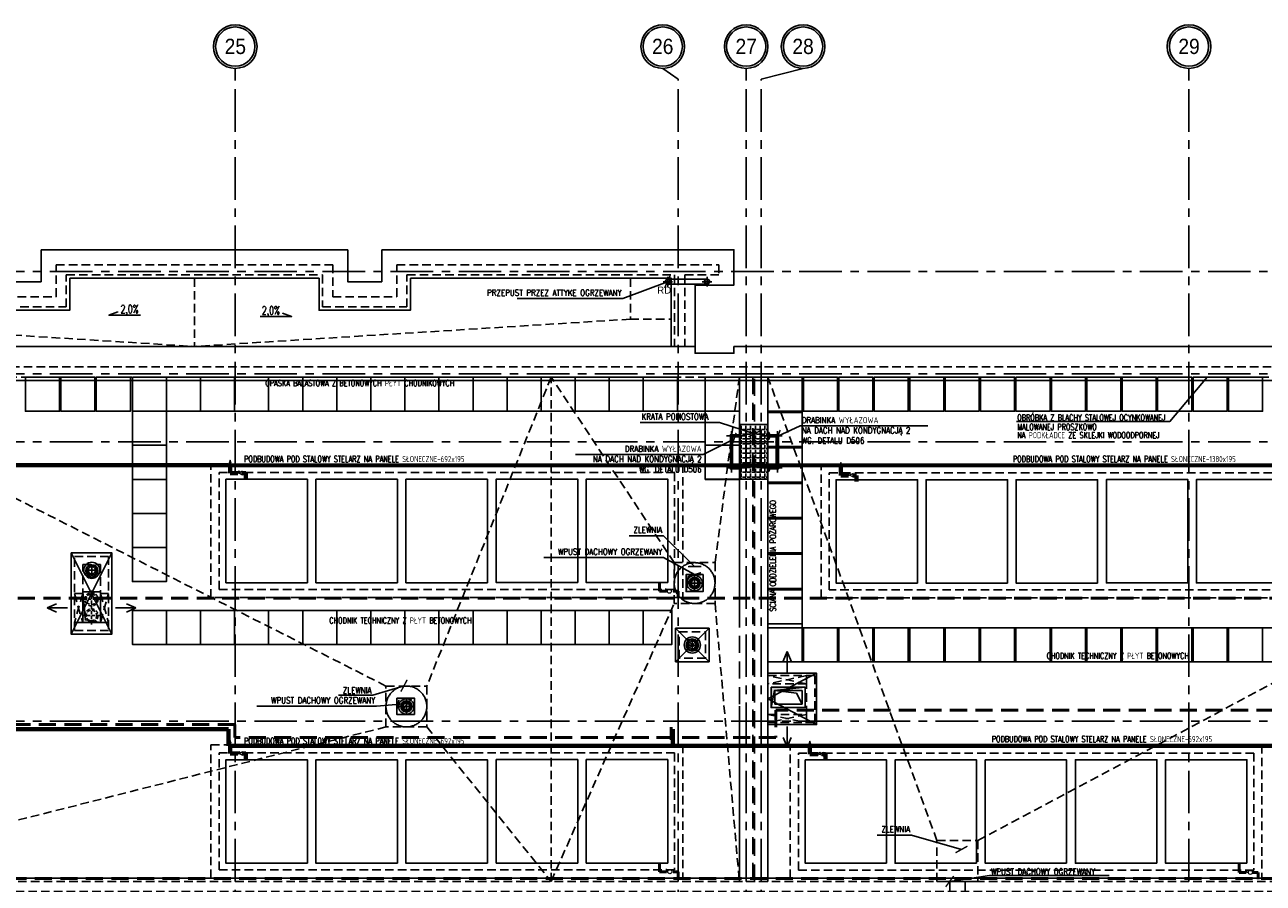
# Model space of a CAD drawing. Extents: x 41755 to 123924, y -112333 to 86187.
# Tile 40 of 256: x 107272 to 109090, y -97243 to -95984. Entities that reach past the tile are written whole.
import ezdxf
from ezdxf.enums import TextEntityAlignment as Align

# ---------------------------------------------------------------- set-up
doc = ezdxf.new("R2010")
doc.units = 0
doc.header["$LTSCALE"] = 50
for name, pattern in [('ACAD_ISO02W100', [15, 12, -3]), ('ACAD_ISO10W100', [18.5, 12, -3, 0.5, -3]), ('CENTER', [2, 1.25, -0.25, 0.25, -0.25]), ('DASHDOT', [1, 0.5, -0.25, 0, -0.25]), ('DASHDOT2', [12.7, 6.35, -3.175, 0, -3.175]), ('DASHED', [0.75, 0.5, -0.25])]:
    doc.linetypes.add(name, pattern=pattern)
doc.layers.get('0').update_dxf_attribs({"color": 101, "linetype": 'CONTINUOUS'})
for name, color, linetype, lineweight in [('2DH_PLS_glp', 202, 'DASHED', 50), ('2DH_PLS_glz', 86, 'CONTINUOUS', 70), ('2DH_SYM', 41, 'CONTINUOUS', 18)]:
    doc.layers.add(name, color=color, linetype=linetype, lineweight=lineweight)
for name, color, linetype in [('Ele-balustrada', 8, 'CONTINUOUS'), ('Ins-kan', 54, 'CONTINUOUS'), ('Ins-went', 141, 'CONTINUOUS'), ('Ins-wod', 4, 'CONTINUOUS'), ('KOLEKTORY_BMK_SOLAR_2_51', 1, 'CONTINUOUS'), ('Opis-spadki', 61, 'CONTINUOUS'), ('Os-osie glowne', 1, 'CENTER'), ('Os-osie-opis', 16, 'CONTINUOUS'), ('Pzt-chodniki-hatch', 252, 'CONTINUOUS'), ('Sch-opis', 51, 'CONTINUOUS'), ('W-idok', 8, 'CONTINUOUS'), ('W-izol-w', 144, 'CONTINUOUS'), ('W-otwor-strop', 1, 'CONTINUOUS'), ('W-widok-spadki', 61, 'CONTINUOUS')]:
    doc.layers.add(name, color=color, linetype=linetype)
doc.styles.add('CP_ATTR', font='ROMANS.SHX')
doc.styles.add('dwg_opis duży', font='ARIAL.TTF', dxfattribs={"width": 0.9})
doc.styles.add('ROMANS', font='romans', dxfattribs={"width": 0.85})
doc.styles.add('TYTUL2', font='ARIAL.TTF')
doc.dimstyles.new('CHMIELNA', dxfattribs={"dimscale": 3.5, "dimtxt": 4, "dimasz": 1.5, "dimexe": 3, "dimexo": 0, "dimgap": 1, "dimtad": 1, "dimdec": 1, "dimrnd": 0.5, "dimzin": 12, "dimdsep": 46, "dimtxsty": 'ROMANS', "dimblk": 'DIMTICK', "dimcen": 0.09, "dimse1": 1, "dimse2": 1, "dimclrd": 143, "dimclrt": 53, "dimadec": 0, "dimazin": 0, "dimtfac": 1, "dimtdec": 1, "dimtix": 1, "dimtmove": 2, "dimatfit": 2, "dimldrblk": 'ARCHTICK', "dimfxl": 0, "dimtolj": 1, "dimtzin": 0, "dimarcsym": 0})

# ---------------------------------------------------------------- blocks, each defined once
blk = doc.blocks.new('_gkjgskfjgkdfh')
at = {"linetype": 'DASHDOT2', "ltscale": 0.5}
for points in [[(-7, 0), (7, 0)], [(0, -7), (0, 7)], [(0, 0), (0, -7)]]:
    blk.add_lwpolyline(points, dxfattribs=at)
at = {"ltscale": 2}
for radius in [3.75, 3.25]:
    blk.add_circle((0, 0), radius, dxfattribs=at)
blk = doc.blocks.new('SPADKI')
at = {"ltscale": 25}
blk.add_lwpolyline([(0, 0), (0, -70), (-8, -50), (-8, -50)], dxfattribs=at)
at = {"ltscale": 25, "style": 'ROMANS', "width": 0.7}
blk.add_attdef('SP%', text='', height=18, rotation=90, dxfattribs=at).set_placement((-4.9, -24), align=Align.CENTER)
blk = doc.blocks.new('DIMTICK')
for p, q in [((-1, 0), (1, 0)), ((0, 1), (0, -1))]:
    blk.add_line(p, q)
at = {"const_width": 0.141}
blk.add_lwpolyline([(0.71, 0.71), (-0.71, -0.71)], dxfattribs=at)
blk = doc.blocks.new('_opis_osi_liczbowy')
blk.add_hatch(color=256).paths.add_polyline_path([(32, 32), (32, 28.8, -1), (32, -28.8), (32, -32, 1)])
for radius in [32, 28.8]:
    blk.add_circle((32, 0), radius)
at = {"style": 'dwg_opis duży', "width": 0.9}
blk.add_attdef('AXNAMEH', text='', height=22.4, rotation=90, dxfattribs=at).set_placement((32, 0), align=Align.MIDDLE_CENTER)
blk = doc.blocks.new('_SKGJFKGJFGKHGJ')
blk.add_line((-13.5, -53.9), (-13.5, 6.9))
at = {"linetype": 'DASHDOT', "ltscale": 5, "flags": 128}
for points in [[(9.4, 0), (-20.4, 0)], [(9.4, -47), (-20.4, -47)]]:
    blk.add_lwpolyline(points, dxfattribs=at)
at = {"flags": 128}
for points in [[(-1.9, -48.5), (-15, -48.5), (-15, 1.5), (-1.9, 1.5)], [(-1.9, -45.5), (-12, -45.5), (-12, -1.5), (-1.9, -1.5)]]:
    blk.add_lwpolyline(points, dxfattribs=at)
for points in [[(0, 5), (0, -5), (-1, -5, -0.199443), (-1, 5)], [(0, -52), (0, -42), (-1, -42, 0.199443), (-1, -52)]]:
    blk.add_lwpolyline(points, format="xyb", close=True, dxfattribs=at)
at = {"linetype": 'DASHED', "ltscale": 0.1, "flags": 128}
for points in [[(-1.9, 1.5), (0, 1.5)], [(-1.9, -1.5), (0, -1.5)], [(0, -45.5), (-1.9, -45.5)], [(0, -48.5), (-1.9, -48.5)]]:
    blk.add_lwpolyline(points, dxfattribs=at)
blk = doc.blocks.new('CPHS_858')
for p, q in [((0, 0.75), (-0.15, 0.35)), ((-0.15, 0.35), (0.15, 0.35)), ((0.15, 0.35), (0, 0.75)), ((0, 0), (0, 0.35))]:
    blk.add_line(p, q)
blk.add_solid([(-0.15, 0.35), (0, 0.75), (0.15, 0.35)])
at = {"linetype": 'ByBlock', "style": 'CP_ATTR', "flags": 9}
for tag in ['OTHER', 'WEIGHT', 'VOLTAGE', 'POWER', 'FLOW', 'TEMPERATURE', 'PN', 'DN', 'CHARACTER', 'ORDER-NO', 'PRODUCT-TYPE', 'ARTICLE', 'PRODUCER', 'NUMBER', 'GROUP', 'NAME']:
    blk.add_attdef(tag, text='', height=0.00005, dxfattribs=at).set_placement((-0.09, -0.02), align=Align.MIDDLE_LEFT)
blk = doc.blocks.new('CPHS_009')
for p, q in [((-0.5, 0.25), (0.5, -0.25)), ((0.5, 0.25), (-0.5, -0.25)), ((-0.5, -0.25), (-0.5, 0.25)), ((-0.2, 0.1), (0, 0.3)), ((0, 0.3), (0.2, 0.1)), ((0.5, -0.25), (0.5, 0.25))]:
    blk.add_line(p, q)
at = {"linetype": 'ByBlock', "style": 'CP_ATTR', "flags": 9}
for tag in ['NAME', 'GROUP', 'NUMBER', 'PRODUCER', 'ARTICLE', 'PRODUCT-TYPE', 'ORDER-NO', 'CHARACTER', 'DN', 'PN', 'TEMPERATURE', 'FLOW', 'POWER', 'VOLTAGE', 'WEIGHT', 'OTHER']:
    blk.add_attdef(tag, text='', height=0.00005, dxfattribs=at).set_placement((-0.09, -0.02), align=Align.MIDDLE_LEFT)
blk = doc.blocks.new('CPHS_873')
for p, q in [((0, 0.3), (0, 0.5)), ((0, 0.5), (0.4, 0.5))]:
    blk.add_line(p, q)
blk.add_circle((0, 0), 0.3)
at = {"linetype": 'ByBlock', "style": 'CP_ATTR', "flags": 9}
for tag in ['OTHER', 'WEIGHT', 'VOLTAGE', 'POWER', 'FLOW', 'TEMPERATURE', 'PN', 'DN', 'CHARACTER', 'ORDER-NO', 'PRODUCT-TYPE', 'ARTICLE', 'PRODUCER', 'NUMBER', 'GROUP', 'NAME']:
    blk.add_attdef(tag, text='', height=0.00005, dxfattribs=at).set_placement((-0.09, -0.02), align=Align.MIDDLE_LEFT)
blk = doc.blocks.new('_kdjkgjksjhgkfhh')
for p, q in [((-11.2, 0), (11.2, 0)), ((0, 11.2), (0, -11.2))]:
    blk.add_line(p, q)
for radius in [11.3, 8.25]:
    blk.add_circle((0, 0), radius)
blk = doc.blocks.new('_kgjdskfgjkfh')
at = {"linetype": 'ACAD_ISO10W100'}
for p, q in [((10, 0), (-10, 0)), ((0, 10), (0, -10))]:
    blk.add_line(p, q, dxfattribs=at)
at = {"linetype": 'Continuous', "ltscale": 7}
for p, q in [((-8, 0), (-5, 0)), ((-7.6, 2.5), (-4.8, 1.5)), ((-6.5, 4.7), (-4, 2.9)), ((-4.7, 6.5), (-2.9, 4)), ((-2.5, 7.6), (-1.5, 4.8)), ((0, 8), (0, 5)), ((2.5, 7.6), (1.5, 4.8)), ((4.7, 6.5), (2.9, 4)), ((6.5, 4.7), (4, 2.9)), ((7.6, 2.5), (4.8, 1.5)), ((8, 0), (5, 0)), ((-7.6, -2.5), (-4.8, -1.5)), ((-6.5, -4.7), (-4, -2.9)), ((-4.7, -6.5), (-2.9, -4)), ((-2.5, -7.6), (-1.5, -4.8)), ((0, -8), (0, -5)), ((2.5, -7.6), (1.5, -4.8)), ((4.7, -6.5), (2.9, -4)), ((6.5, -4.7), (4, -2.9)), ((7.6, -2.5), (4.8, -1.5))]:
    blk.add_line(p, q, dxfattribs=at)
at = {"linetype": 'ACAD_ISO02W100'}
blk.add_circle((0, 0), 30, dxfattribs=at)
at = {"linetype": 'Continuous', "ltscale": 7}
for radius in [8, 5]:
    blk.add_circle((0, 0), radius, dxfattribs=at)
blk = doc.blocks.new('_STRZAŁKA_WENT')
for q in [(-6, -14), (0, -30.2), (6, -14)]:
    blk.add_line((0, 0), q)

msp = doc.modelspace()

# ---------------------------------------------------------------- hatches: boundary and pattern name
at = {"layer": 'W-idok'}
h = msp.add_hatch(dxfattribs=at)
h.set_pattern_fill('ANGLE', color=256, angle=90, style=0)
h.set_pattern_definition([(90, (10428.664, -148539), (-6.985, 2e-15), [5.08, -1.905]), (180, (10428.664, -148539), (-3e-15, -6.985), [5.08, -1.905])])
h.paths.add_polyline_path([(108321.966, -96650.485), (108321.966, -96570.485), (108362.466, -96570.485), (108362.466, -96650.485)])
at = {"layer": 'W-otwor-strop'}
for points in [[(108267.716, -96790.574), (108245.716, -96793.574), (108242.716, -96815.574), (108242.716, -96790.574)], [(107382.966, -96860.824), (107356.966, -96860.824), (107356.966, -96815.824), (107360.966, -96856.824)], [(107843.966, -96971.824), (107820.966, -96974.824), (107817.966, -96995.824), (107817.966, -96971.824)]]:
    msp.add_hatch(color=256, dxfattribs=at).paths.add_polyline_path(points)
h = msp.add_hatch(color=256, dxfattribs=at)
h.paths.add_polyline_path([(108371.765, -96955.801), (108376.918, -96960.31), (108410.079, -96956.626), (108411.021, -96955.801)])
h.paths.add_polyline_path([(108411.021, -96955.801), (108410.079, -96956.626), (108417.498, -96955.801)])
h.paths.add_polyline_path([(108371.765, -96955.801), (108367.498, -96955.801), (108367.498, -96985.801), (108372.498, -96960.801), (108376.918, -96960.31)])

# ---------------------------------------------------------------- linework, layer by layer
at = {"color": 4, "linetype": 'DASHED', "ltscale": 2}
for p, q in [((108404.966, -96964.824), (108372.966, -96960.824)), ((108372.966, -96980.824), (108372.966, -96960.824)), ((108372.966, -96960.824), (108412.966, -96960.824)), ((108404.966, -96964.824), (108372.966, -96960.824)), ((108372.966, -96980.824), (108372.966, -96960.824)), ((108372.966, -96960.824), (108412.966, -96960.824)), ((108412.966, -96980.824), (108404.966, -96964.824)), ((108412.966, -96980.824), (108404.966, -96964.824)), ((108412.966, -96960.824), (108412.966, -96980.824)), ((108412.966, -96960.824), (108412.966, -96980.824)), ((108412.966, -96980.824), (108372.966, -96980.824)), ((108412.966, -96980.824), (108372.966, -96980.824))]:
    msp.add_line(p, q, dxfattribs=at)
at = {"layer": '2DH_PLS_glp'}
for p, q in [((108203.478, -96801.927), (108203.478, -96810.008)), ((108203.478, -96803.12), (108203.478, -96815.008)), ((106999.388, -96825.165), (110733.028, -96825.582)), ((108203.478, -96815.008), (108213.837, -96815.008)), ((108223.837, -96815.008), (108231.34, -96815.008)), ((108231.34, -96815.008), (108231.34, -96824.955)), ((110642.637, -96989.681), (108374.344, -96989.681)), ((108374.344, -96989.681), (108374.344, -97029.625)), ((107580.259, -97010.748), (106960.432, -97010.748)), ((107580.259, -97029.625), (107580.259, -97010.748)), ((108220.908, -97014.556), (108220.908, -97033.026)), ((108188.155, -97029.625), (107580.259, -97029.625)), ((108374.344, -97029.625), (108188.155, -97029.625)), ((108203.478, -97213.501), (108203.478, -97221.581)), ((108203.478, -97214.694), (108203.478, -97226.581)), ((108203.478, -97226.581), (108213.837, -97226.581)), ((108223.837, -97226.581), (108231.34, -97226.581)), ((108231.34, -97226.581), (108231.34, -97236.528)), ((109054.495, -97214.559), (109054.495, -97222.64)), ((109054.495, -97215.752), (109054.495, -97227.64)), ((103199.28, -97236.528), (110733.028, -97236.528)), ((109054.495, -97227.64), (109064.854, -97227.64)), ((109074.854, -97227.64), (109082.357, -97227.64)), ((109082.357, -97227.64), (109082.357, -97237.586))]:
    msp.add_line(p, q, dxfattribs=at)
at = {"layer": '2DH_PLS_glz'}
for p, q in [((102509.599, -96629.839), (107570.903, -96630.133)), ((107570.903, -96630.133), (109999.013, -96630.684)), ((107573.386, -96630.056), (107573.386, -96641.537)), ((107573.386, -96641.537), (107584.94, -96641.537)), ((107590.94, -96641.537), (107596.601, -96641.537)), ((107596.601, -96641.537), (107596.601, -96650.766)), ((108469.795, -96633.475), (108469.795, -96644.956)), ((108469.795, -96644.956), (108481.35, -96644.956)), ((108487.35, -96644.956), (108493.01, -96644.956)), ((108493.01, -96644.956), (108493.01, -96654.185)), ((106882.649, -97017.418), (107570.903, -97017.418)), ((107570.903, -97017.418), (107570.903, -97041.922)), ((108223.536, -97041.628), (108223.536, -97017.418)), ((107570.903, -97041.922), (109999.696, -97041.922)), ((107573.386, -97041.63), (107573.386, -97053.111)), ((108424.403, -97042.688), (108424.403, -97054.169)), ((107573.386, -97053.111), (107584.94, -97053.111)), ((107590.94, -97053.111), (107596.601, -97053.111)), ((107596.601, -97053.111), (107596.601, -97062.34)), ((108424.403, -97054.169), (108435.957, -97054.169)), ((108441.957, -97054.169), (108447.617, -97054.169)), ((108447.617, -97054.169), (108447.617, -97063.398))]:
    msp.add_line(p, q, dxfattribs=at)
at = {"layer": 'Ins-kan', "ltscale": 0.2}
for p, q in [((107377.867, -96784.229), (107362.867, -96784.229)), ((107370.367, -96791.729), (107370.367, -96776.729)), ((108259.397, -96893.911), (108244.397, -96893.911)), ((108251.897, -96901.411), (108251.897, -96886.411))]:
    msp.add_line(p, q, dxfattribs=at)
for centre, radius in [((107370.367, -96784.229), 11.862), ((107370.367, -96784.229), 7.5), ((107370.367, -96784.229), 5.5), ((108251.897, -96893.911), 11.862), ((108251.897, -96893.911), 7.5), ((108251.897, -96893.911), 5.5)]:
    msp.add_circle(centre, radius, dxfattribs=at)
at = {"layer": 'Ins-went', "linetype": 'DASHED', "ltscale": 0.2}
for p, q in [((107369.955, -96813.807), (107369.955, -96839.923)), ((107356.897, -96826.865), (107383.012, -96826.865)), ((107369.874, -96863.649), (107369.874, -96837.534)), ((107382.931, -96850.591), (107356.816, -96850.591))]:
    msp.add_line(p, q, dxfattribs=at)
for centre, radius in [((107369.955, -96826.865), 9.68), ((107369.955, -96826.865), 7.744), ((107369.874, -96850.591), 9.68), ((107369.874, -96850.591), 7.744)]:
    msp.add_circle(centre, radius, dxfattribs=at)
at = {"layer": 'KOLEKTORY_BMK_SOLAR_2_51'}
for points in [[(107686.898, -96802.484), (107686.898, -96650.766), (107567.288, -96650.766), (107567.288, -96802.484)], [(107818.95, -96802.484), (107818.95, -96650.766), (107699.34, -96650.766), (107699.34, -96802.484)], [(107951.129, -96802.484), (107951.129, -96650.766), (107831.519, -96650.766), (107831.519, -96802.484)], [(108083.67, -96802.269), (108083.67, -96650.551), (107964.06, -96650.551), (107964.06, -96802.269)], [(108215.849, -96802.269), (108215.849, -96650.551), (108096.239, -96650.551), (108096.239, -96802.269)], [(108582.576, -96803.112), (108582.576, -96651.394), (108462.966, -96651.394), (108462.966, -96803.112)], [(108714.628, -96803.112), (108714.628, -96651.394), (108595.018, -96651.394), (108595.018, -96803.112)], [(108846.807, -96803.112), (108846.807, -96651.394), (108727.198, -96651.394), (108727.198, -96803.112)], [(108979.348, -96802.897), (108979.348, -96651.178), (108859.738, -96651.178), (108859.738, -96802.897)], [(109111.527, -96802.897), (109111.527, -96651.178), (108991.918, -96651.178), (108991.918, -96802.897)], [(107686.898, -97214.058), (107686.898, -97062.34), (107567.288, -97062.34), (107567.288, -97214.058)], [(107818.95, -97214.058), (107818.95, -97062.34), (107699.34, -97062.34), (107699.34, -97214.058)], [(107951.129, -97214.058), (107951.129, -97062.34), (107831.519, -97062.34), (107831.519, -97214.058)], [(108083.67, -97213.843), (108083.67, -97062.124), (107964.06, -97062.124), (107964.06, -97213.843)], [(108215.849, -97213.843), (108215.849, -97062.124), (108096.239, -97062.124), (108096.239, -97213.843)], [(108537.182, -97214.273), (108537.182, -97062.555), (108417.572, -97062.555), (108417.572, -97214.273)], [(108669.234, -97214.273), (108669.234, -97062.555), (108549.625, -97062.555), (108549.625, -97214.273)], [(108801.414, -97214.273), (108801.414, -97062.555), (108681.804, -97062.555), (108681.804, -97214.273)], [(108933.954, -97214.058), (108933.954, -97062.34), (108814.345, -97062.34), (108814.345, -97214.058)], [(109066.134, -97214.058), (109066.134, -97062.34), (108946.524, -97062.34), (108946.524, -97214.058)]]:
    msp.add_lwpolyline(points, close=True, dxfattribs=at)
at = {"layer": 'Os-osie glowne'}
for points in [[(107580.966, -102040.824), (107580.966, -96063.824)], [(108230.966, -102040.824), (108230.966, -96063.824)], [(108330.966, -102040.824), (108330.966, -96063.824)], [(108352.966, -102040.824), (108352.966, -96063.824)], [(108980.966, -102040.824), (108980.966, -96063.824)], [(99508.966, -96345.824), (111775.966, -96345.824)], [(99508.966, -96495.824), (111775.966, -96495.824)], [(99508.966, -96595.824), (111775.966, -96595.824)], [(99508.966, -97005.824), (111775.966, -97005.824)]]:
    msp.add_lwpolyline(points, dxfattribs=at)
at = {"layer": 'Os-osie-opis'}
for points in [[(107580.966, -96063.824), (107580.966, -96047.824)], [(108208.466, -96047.824), (108230.966, -96063.824)], [(108330.966, -96063.824), (108330.966, -96047.824)], [(108414.466, -96047.824), (108352.966, -96063.824)], [(108980.966, -96063.824), (108980.966, -96047.824)]]:
    msp.add_lwpolyline(points, dxfattribs=at)
at = {"layer": 'Pzt-chodniki-hatch'}
for points in [[(107272.966, -96500.824), (107272.966, -96550.824), (107322.966, -96550.824), (107322.966, -96500.824)], [(107324.966, -96500.824), (107324.966, -96550.824), (107374.966, -96550.824), (107374.966, -96500.824)], [(107376.966, -96500.824), (107376.966, -96550.824), (107426.966, -96550.824), (107426.966, -96500.824)], [(107429.966, -96500.824), (107429.966, -96550.824), (107479.966, -96550.824), (107479.966, -96500.824)], [(107479.966, -96500.824), (107479.966, -96550.824), (107529.966, -96550.824), (107529.966, -96500.824)], [(107529.966, -96500.824), (107529.966, -96550.824), (107579.966, -96550.824), (107579.966, -96500.824)], [(107579.966, -96500.824), (107579.966, -96550.824), (107629.966, -96550.824), (107629.966, -96500.824)], [(107629.966, -96500.824), (107629.966, -96550.824), (107679.966, -96550.824), (107679.966, -96500.824)], [(107679.966, -96500.824), (107679.966, -96550.824), (107729.966, -96550.824), (107729.966, -96500.824)], [(107729.966, -96500.824), (107729.966, -96550.824), (107779.966, -96550.824), (107779.966, -96500.824)], [(107779.966, -96500.824), (107779.966, -96550.824), (107829.966, -96550.824), (107829.966, -96500.824)], [(107829.966, -96500.824), (107829.966, -96550.824), (107879.966, -96550.824), (107879.966, -96500.824)], [(107879.966, -96500.824), (107879.966, -96550.824), (107929.966, -96550.824), (107929.966, -96500.824)], [(107929.966, -96500.824), (107929.966, -96550.824), (107979.966, -96550.824), (107979.966, -96500.824)], [(107979.966, -96500.824), (107979.966, -96550.824), (108029.966, -96550.824), (108029.966, -96500.824)], [(108029.966, -96500.824), (108029.966, -96550.824), (108079.966, -96550.824), (108079.966, -96500.824)], [(108079.966, -96500.824), (108079.966, -96550.824), (108129.966, -96550.824), (108129.966, -96500.824)], [(108129.966, -96500.824), (108129.966, -96550.824), (108179.966, -96550.824), (108179.966, -96500.824)], [(108179.966, -96500.824), (108179.966, -96550.824), (108229.966, -96550.824), (108229.966, -96500.824)], [(108270.966, -96500.824), (108270.966, -96550.824), (108320.966, -96550.824), (108320.966, -96500.824)], [(108362.966, -96500.824), (108362.966, -96550.824), (108412.966, -96550.824), (108412.966, -96500.824)], [(108414.966, -96500.824), (108414.966, -96550.824), (108464.966, -96550.824), (108464.966, -96500.824)], [(108414.966, -96500.824), (108414.966, -96550.824), (108464.966, -96550.824), (108464.966, -96500.824)], [(108466.966, -96500.824), (108466.966, -96550.824), (108516.966, -96550.824), (108516.966, -96500.824)], [(108466.966, -96500.824), (108466.966, -96550.824), (108516.966, -96550.824), (108516.966, -96500.824)], [(108518.966, -96500.824), (108518.966, -96550.824), (108568.966, -96550.824), (108568.966, -96500.824)], [(108570.966, -96500.824), (108570.966, -96550.824), (108620.966, -96550.824), (108620.966, -96500.824)], [(108622.966, -96500.824), (108622.966, -96550.824), (108672.966, -96550.824), (108672.966, -96500.824)], [(108674.966, -96500.824), (108674.966, -96550.824), (108724.966, -96550.824), (108724.966, -96500.824)], [(108726.966, -96500.824), (108726.966, -96550.824), (108776.966, -96550.824), (108776.966, -96500.824)], [(108778.966, -96500.824), (108778.966, -96550.824), (108828.966, -96550.824), (108828.966, -96500.824)], [(108830.966, -96500.824), (108830.966, -96550.824), (108880.966, -96550.824), (108880.966, -96500.824)], [(108882.966, -96500.824), (108882.966, -96550.824), (108932.966, -96550.824), (108932.966, -96500.824)], [(108934.966, -96500.824), (108934.966, -96550.824), (108984.966, -96550.824), (108984.966, -96500.824)], [(108986.966, -96500.824), (108986.966, -96550.824), (109036.966, -96550.824), (109036.966, -96500.824)], [(109038.966, -96500.824), (109038.966, -96550.824), (109088.966, -96550.824), (109088.966, -96500.824)], [(107429.966, -96550.824), (107429.966, -96600.824), (107479.966, -96600.824), (107479.966, -96550.824)], [(108270.966, -96550.824), (108270.966, -96600.824), (108320.966, -96600.824), (108320.966, -96550.824)], [(108362.966, -96552.824), (108362.966, -96602.824), (108412.966, -96602.824), (108412.966, -96552.824)], [(107429.966, -96600.824), (107429.966, -96650.824), (107479.966, -96650.824), (107479.966, -96600.824)], [(108270.966, -96600.824), (108270.966, -96650.824), (108320.966, -96650.824), (108320.966, -96600.824)], [(108362.966, -96604.824), (108362.966, -96654.824), (108412.966, -96654.824), (108412.966, -96604.824)], [(107429.966, -96650.824), (107429.966, -96700.824), (107479.966, -96700.824), (107479.966, -96650.824)], [(108362.966, -96656.824), (108362.966, -96706.824), (108412.966, -96706.824), (108412.966, -96656.824)], [(107429.966, -96700.824), (107429.966, -96750.824), (107479.966, -96750.824), (107479.966, -96700.824)], [(108362.966, -96708.824), (108362.966, -96758.824), (108412.966, -96758.824), (108412.966, -96708.824)], [(107429.966, -96750.824), (107429.966, -96800.824), (107479.966, -96800.824), (107479.966, -96750.824)], [(108362.966, -96760.824), (108362.966, -96810.824), (108412.966, -96810.824), (108412.966, -96760.824)], [(108362.966, -96812.824), (108362.966, -96862.824), (108412.966, -96862.824), (108412.966, -96812.824)], [(107429.966, -96843.074), (107429.966, -96893.074), (107479.966, -96893.074), (107479.966, -96843.074)], [(107479.966, -96843.074), (107479.966, -96893.074), (107529.966, -96893.074), (107529.966, -96843.074)], [(107529.966, -96843.074), (107529.966, -96893.074), (107579.966, -96893.074), (107579.966, -96843.074)], [(107579.966, -96843.074), (107579.966, -96893.074), (107629.966, -96893.074), (107629.966, -96843.074)], [(107629.966, -96843.074), (107629.966, -96893.074), (107679.966, -96893.074), (107679.966, -96843.074)], [(107679.966, -96843.074), (107679.966, -96893.074), (107729.966, -96893.074), (107729.966, -96843.074)], [(107729.966, -96843.074), (107729.966, -96893.074), (107779.966, -96893.074), (107779.966, -96843.074)], [(107779.966, -96843.074), (107779.966, -96893.074), (107829.966, -96893.074), (107829.966, -96843.074)], [(107829.966, -96843.074), (107829.966, -96893.074), (107879.966, -96893.074), (107879.966, -96843.074)], [(107879.966, -96843.074), (107879.966, -96893.074), (107929.966, -96893.074), (107929.966, -96843.074)], [(107929.966, -96843.074), (107929.966, -96893.074), (107979.966, -96893.074), (107979.966, -96843.074)], [(107979.966, -96843.074), (107979.966, -96893.074), (108029.966, -96893.074), (108029.966, -96843.074)], [(108029.966, -96843.074), (108029.966, -96893.074), (108079.966, -96893.074), (108079.966, -96843.074)], [(108079.966, -96843.074), (108079.966, -96893.074), (108129.966, -96893.074), (108129.966, -96843.074)], [(108129.966, -96843.074), (108129.966, -96893.074), (108179.966, -96893.074), (108179.966, -96843.074)], [(108179.966, -96843.074), (108179.966, -96893.074), (108221.966, -96893.074), (108221.966, -96843.074)], [(108362.966, -96868.824), (108362.966, -96918.824), (108412.966, -96918.824), (108412.966, -96868.824)], [(108414.966, -96868.824), (108414.966, -96918.824), (108464.966, -96918.824), (108464.966, -96868.824)], [(108414.966, -96868.824), (108414.966, -96918.824), (108464.966, -96918.824), (108464.966, -96868.824)], [(108466.966, -96868.824), (108466.966, -96918.824), (108516.966, -96918.824), (108516.966, -96868.824)], [(108466.966, -96868.824), (108466.966, -96918.824), (108516.966, -96918.824), (108516.966, -96868.824)], [(108518.966, -96868.824), (108518.966, -96918.824), (108568.966, -96918.824), (108568.966, -96868.824)], [(108570.966, -96868.824), (108570.966, -96918.824), (108620.966, -96918.824), (108620.966, -96868.824)], [(108622.966, -96868.824), (108622.966, -96918.824), (108672.966, -96918.824), (108672.966, -96868.824)], [(108674.966, -96868.824), (108674.966, -96918.824), (108724.966, -96918.824), (108724.966, -96868.824)], [(108726.966, -96868.824), (108726.966, -96918.824), (108776.966, -96918.824), (108776.966, -96868.824)], [(108778.966, -96868.824), (108778.966, -96918.824), (108828.966, -96918.824), (108828.966, -96868.824)], [(108830.966, -96868.824), (108830.966, -96918.824), (108880.966, -96918.824), (108880.966, -96868.824)], [(108882.966, -96868.824), (108882.966, -96918.824), (108932.966, -96918.824), (108932.966, -96868.824)], [(108934.966, -96868.824), (108934.966, -96918.824), (108984.966, -96918.824), (108984.966, -96868.824)], [(108986.966, -96868.824), (108986.966, -96918.824), (109036.966, -96918.824), (109036.966, -96868.824)], [(109038.966, -96868.824), (109038.966, -96918.824), (109088.966, -96918.824), (109088.966, -96868.824)]]:
    msp.add_lwpolyline(points, close=True, dxfattribs=at)
at = {"layer": 'Sch-opis'}
msp.add_lwpolyline([(108727.626, -96565.878), (108952.902, -96565.878), (109007.447, -96500.824)], dxfattribs=at)
at = {"layer": 'W-idok', "linetype": 'DASHED', "ltscale": 0.5}
for p, q in [((107317.966, -96335.824), (107723.966, -96335.824)), ((107332.966, -96350.824), (107708.966, -96350.824)), ((107817.966, -96335.824), (108290.966, -96335.824)), ((107832.966, -96350.824), (108225.966, -96350.824)), ((108225.966, -96350.824), (108225.966, -96455.824)), ((108240.966, -96350.824), (108240.966, -96455.824)), ((108240.966, -96350.824), (108290.966, -96350.824)), ((108440.966, -96629.394), (109133.527, -96629.394)), ((108440.966, -96824.897), (108440.966, -96629.394)), ((108452.966, -96812.897), (108452.966, -96641.394)), ((108452.966, -96641.394), (109119.091, -96641.394)), ((109133.527, -96824.897), (108440.966, -96824.897)), ((109119.091, -96812.897), (108452.966, -96812.897)), ((108431.498, -96938.801), (108362.966, -96938.801)), ((108419.498, -96950.801), (108362.966, -96950.801)), ((108419.498, -96995.824), (108419.498, -96950.801)), ((108431.498, -96938.801), (108431.498, -97007.824)), ((108362.966, -96995.824), (108419.498, -96995.824)), ((108431.498, -97007.824), (108362.966, -97007.824)), ((108362.966, -97240.824), (108320.966, -97240.824))]:
    msp.add_line(p, q, dxfattribs=at)
at = {"layer": 'W-idok'}
for p, q in [((108320.966, -96500.824), (108362.966, -96500.824)), ((108320.966, -96843.074), (108320.966, -96500.824)), ((108362.966, -96500.824), (108362.966, -97240.824)), ((108270.966, -96650.485), (108270.966, -96550.824)), ((108412.966, -96550.824), (108412.966, -96868.824)), ((108320.966, -97240.824), (108320.966, -96983.824))]:
    msp.add_line(p, q, dxfattribs=at)
at = {"layer": 'W-idok', "linetype": 'DASHED'}
msp.add_line((108320.966, -96983.824), (108320.966, -96995.824), dxfattribs=at)
at = {"layer": 'W-idok', "linetype": 'DASHED', "ltscale": 0.5}
for points in [[(107208.966, -96350.824), (107208.966, -96397.824), (107332.966, -96397.824), (107332.966, -96350.824)], [(107223.966, -96335.824), (107223.966, -96382.824), (107317.966, -96382.824), (107317.966, -96335.824)], [(107708.966, -96350.824), (107708.966, -96397.824), (107832.966, -96397.824), (107832.966, -96350.824)], [(107723.966, -96335.824), (107723.966, -96382.824), (107817.966, -96382.824), (107817.966, -96335.824)], [(108290.966, -96335.824), (108290.966, -96350.824)], [(102443.466, -96585.824), (102582.966, -96585.824), (102582.966, -96485.824), (111545.966, -96485.824), (111545.966, -97255.824), (102443.466, -97255.824)], [(102443.466, -96600.824), (102597.966, -96600.824), (102597.966, -96500.824), (111530.966, -96500.824), (111530.966, -97240.824), (102443.466, -97240.824)], [(107356.966, -96818.324), (107344.966, -96818.324)], [(107356.966, -96818.324), (107344.966, -96860.824)], [(107344.966, -96818.324), (107356.966, -96860.824)], [(107382.966, -96818.324), (107394.966, -96818.324)], [(107382.966, -96860.824), (107394.966, -96818.324)], [(107382.966, -96818.324), (107394.966, -96860.824)], [(107356.966, -96860.824), (107344.966, -96860.824)], [(107382.966, -96860.824), (107394.966, -96860.824)], [(108419.498, -96950.801), (108362.966, -96938.801)], [(108419.498, -96938.801), (108362.966, -96950.801)], [(108419.498, -96950.801), (108419.498, -96938.801)], [(108419.498, -96995.824), (108362.966, -97007.824)], [(108362.966, -96995.824), (108419.498, -97007.824)], [(108419.498, -96995.824), (108419.498, -97007.824)]]:
    msp.add_lwpolyline(points, dxfattribs=at)
at = {"layer": 'W-idok'}
for points in [[(108215.988, -96357.073), (108273.466, -96357.073)], [(108215.988, -96364.573), (108273.466, -96364.573)], [(108270.966, -96550.824), (107479.966, -96550.824)], [(108322.716, -96650.485), (108270.966, -96650.485)], [(108221.966, -96843.074), (107479.966, -96843.074)], [(108412.966, -96868.824), (110099.684, -96868.824)], [(108221.966, -96893.074), (107429.966, -96893.074)], [(108362.966, -96918.824), (110049.684, -96918.824)], [(108629.716, -97285.824), (108629.716, -97240.824)], [(108652.216, -97285.824), (108652.216, -97240.824)]]:
    msp.add_lwpolyline(points, dxfattribs=at)
at = {"layer": 'W-idok', "linetype": 'DASHED'}
for points in [[(108340.966, -96500.824), (108340.966, -97240.824)], [(108342.966, -97240.824), (108342.966, -96500.824)], [(108320.966, -96843.074), (108320.966, -96983.824)]]:
    msp.add_lwpolyline(points, dxfattribs=at)
at = {"layer": 'W-idok'}
msp.add_lwpolyline([(108321.966, -96650.485), (108321.966, -96570.485), (108362.466, -96570.485), (108362.466, -96650.485)], close=True, dxfattribs=at)
at = {"layer": 'W-idok', "linetype": 'DASHED', "ltscale": 0.5}
for points in [[(107545.288, -96628.766), (108237.849, -96628.766), (108237.849, -96824.269), (107545.288, -96824.269)], [(107557.288, -96640.766), (108225.849, -96640.766), (108225.849, -96812.269), (107557.288, -96812.269)], [(107344.966, -96763.824), (107394.966, -96763.824), (107394.966, -96872.824), (107344.966, -96872.824)], [(107356.966, -96775.824), (107382.966, -96775.824), (107382.966, -96860.824), (107356.966, -96860.824)], [(108232.397, -96874.411), (108271.397, -96874.411), (108271.397, -96913.411), (108232.397, -96913.411)], [(108244.397, -96886.411), (108259.397, -96886.411), (108259.397, -96901.411), (108244.397, -96901.411)], [(107545.288, -97040.34), (108237.849, -97040.34), (108237.849, -97235.843), (107545.288, -97235.843)], [(108395.572, -97040.555), (109088.134, -97040.555), (109088.134, -97236.058), (108395.572, -97236.058)], [(107557.288, -97052.34), (108225.849, -97052.34), (108225.849, -97223.843), (107557.288, -97223.843)], [(108407.572, -97052.555), (109076.134, -97052.555), (109076.134, -97224.058), (108407.572, -97224.058)]]:
    msp.add_lwpolyline(points, close=True, dxfattribs=at)
at = {"layer": 'W-izol-w', "linetype": 'Continuous'}
for p, q in [((108255.966, -96455.824), (106785.966, -96455.824)), ((109598.966, -96455.824), (108312.966, -96455.824)), ((108362.966, -96972.977), (108434.385, -96935.357)), ((108362.966, -96972.977), (108434.385, -97010.597))]:
    msp.add_line(p, q, dxfattribs=at)
for points in [[(107245.966, -96313.824), (107245.966, -96360.824), (107295.966, -96360.824), (107295.966, -96313.824)], [(107295.966, -96313.824), (107745.966, -96313.824)], [(107745.966, -96313.824), (107745.966, -96360.824), (107795.966, -96360.824), (107795.966, -96313.824)], [(107795.966, -96313.824), (108312.966, -96313.824), (108312.966, -96365.824), (108290.966, -96365.824), (108290.966, -96365.824), (108290.966, -96365.824), (108255.966, -96365.824), (108255.966, -96365.824), (108255.966, -96455.824)], [(107203.966, -96355.824), (107203.966, -96402.824), (107337.966, -96402.824), (107337.966, -96355.824)], [(107337.966, -96355.824), (107703.966, -96355.824)], [(107703.966, -96355.824), (107703.966, -96402.824), (107837.966, -96402.824), (107837.966, -96355.824)], [(107837.966, -96355.824), (108220.966, -96355.824), (108220.966, -96455.824)], [(108255.966, -96455.824), (108255.966, -96465.824), (108312.966, -96465.824), (108312.966, -96455.824)], [(102443.466, -96605.824), (102602.966, -96605.824), (102602.966, -96505.824), (111525.966, -96505.824), (111525.966, -97235.824), (102443.466, -97235.824)], [(107339.966, -96758.824), (107399.966, -96877.824)], [(107399.966, -96758.824), (107339.966, -96877.824)], [(108227.397, -96869.411), (108276.397, -96918.411)], [(108276.397, -96869.411), (108227.397, -96918.411)], [(108362.966, -96935.357), (108434.385, -96935.357), (108434.385, -97010.597), (108362.966, -97010.597)]]:
    msp.add_lwpolyline(points, dxfattribs=at)
for points in [[(107339.966, -96758.824), (107399.966, -96758.824), (107399.966, -96877.824), (107339.966, -96877.824)], [(108227.397, -96869.411), (108276.397, -96869.411), (108276.397, -96918.411), (108227.397, -96918.411)]]:
    msp.add_lwpolyline(points, close=True, dxfattribs=at)
at = {"layer": 'W-otwor-strop', "ltscale": 0.5}
for points in [[(108242.716, -96790.574), (108267.716, -96790.574), (108267.716, -96815.574), (108242.716, -96815.574)], [(108267.716, -96790.574), (108245.716, -96793.574), (108242.716, -96815.574), (108242.716, -96790.574)], [(107356.966, -96815.824), (107382.966, -96815.824), (107382.966, -96860.824), (107356.966, -96860.824)], [(107817.966, -96971.824), (107817.966, -96995.824), (107843.966, -96995.824), (107843.966, -96971.824)], [(108367.498, -96955.801), (108417.498, -96955.801), (108417.498, -96985.801), (108367.498, -96985.801)]]:
    msp.add_lwpolyline(points, close=True, dxfattribs=at)
for points in [[(107356.966, -96815.824), (107360.966, -96856.824), (107382.966, -96860.824)], [(108417.498, -96955.801), (108372.498, -96960.801), (108367.498, -96985.801)]]:
    msp.add_lwpolyline(points, dxfattribs=at)
at = {"layer": 'W-otwor-strop', "linetype": 'DASHDOT', "ltscale": 0.5}
msp.add_lwpolyline([(107843.966, -96971.824), (107820.966, -96974.824), (107817.966, -96995.824), (107817.966, -96971.824)], close=True, dxfattribs=at)
at = {"layer": 'W-otwor-strop', "ltscale": 0.5}
for centre in [(107370.367, -96785.229), (108251.897, -96893.911)]:
    msp.add_circle(centre, 9, dxfattribs=at)
at = {"layer": 'W-widok-spadki', "linetype": 'DASHED', "ltscale": 0.5}
for points in [[(107520.966, -96355.824), (107520.966, -96455.824)], [(106880.966, -96415.824), (107520.966, -96455.824)], [(108160.966, -96415.824), (107520.966, -96455.824)], [(107802.152, -96954.097), (106906.966, -96500.824)], [(108225.216, -96773.074), (108044.684, -96500.824), (107862.152, -96954.097)], [(108044.684, -97240.824), (108044.684, -96500.824)], [(108285.216, -96773.074), (108320.966, -96500.824)], [(108610.966, -97180.824), (108362.966, -96500.824)], [(108670.966, -97180.824), (109946.966, -96500.824)], [(107862.152, -97014.097), (108044.684, -97240.824), (108225.216, -96833.074)], [(108285.216, -96833.074), (108320.966, -97240.824)], [(107802.152, -97014.097), (106906.966, -97240.824)]]:
    msp.add_lwpolyline(points, dxfattribs=at)
for points in [[(108220.966, -96355.824), (108160.966, -96355.824), (108160.966, -96415.824), (108220.966, -96415.824)], [(108225.216, -96773.074), (108285.216, -96773.074), (108285.216, -96833.074), (108225.216, -96833.074)], [(107802.152, -96954.097), (107862.152, -96954.097), (107862.152, -97014.097), (107802.152, -97014.097)], [(108610.966, -97180.824), (108670.966, -97180.824), (108670.966, -97240.824), (108610.966, -97240.824)]]:
    msp.add_lwpolyline(points, close=True, dxfattribs=at)

# ---------------------------------------------------------------- block references
at = {"layer": '2DH_SYM', "xscale": 10, "yscale": 10, "zscale": 10}
for name, p in [('CPHS_858', (107573.386, -96630.056)), ('CPHS_858', (108469.795, -96633.475)), ('CPHS_009', (107586.076, -96641.506)), ('CPHS_009', (108482.79, -96644.861)), ('CPHS_858', (107573.386, -97041.63)), ('CPHS_858', (108424.403, -97042.688)), ('CPHS_009', (107586.724, -97053.074)), ('CPHS_009', (108438.957, -97054.169))]:
    msp.add_blockref(name, p, dxfattribs=at)
at = {"layer": '2DH_SYM', "xscale": 10, "yscale": 10, "zscale": 10, "rotation": 89.99999999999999}
for p in [(108218.257, -96814.98), (108218.905, -97226.548), (109071.138, -97227.643)]:
    msp.add_blockref('CPHS_873', p, dxfattribs=at)
at = {"layer": 'Ele-balustrada', "xscale": -1, "rotation": 180}
msp.add_blockref('_SKGJFKGJFGKHGJ', (108322.716, -96633.985), dxfattribs=at)
at = {"layer": 'Ele-balustrada', "rotation": 180}
msp.add_blockref('_SKGJFKGJFGKHGJ', (108363.216, -96633.985), dxfattribs=at)
at = {"layer": 'Ins-went'}
for p, rotation in [((107304.728, -96839.574), 89.99999999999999), ((108391.232, -97043.46), 180)]:
    msp.add_blockref('_STRZAŁKA_WENT', p, dxfattribs=dict(at, rotation=rotation))
at = {"layer": 'Ins-went', "xscale": -1, "rotation": 270}
msp.add_blockref('_STRZAŁKA_WENT', (107435.204, -96839.574), dxfattribs=at)
at = {"layer": 'Ins-went', "xscale": -1}
msp.add_blockref('_STRZAŁKA_WENT', (108391.232, -96903.4), dxfattribs=at)
at = {"layer": 'Ins-wod', "xscale": -1}
msp.add_blockref('_gkjgskfjgkdfh', (108215.988, -96360.824), dxfattribs=at)
at = {"layer": 'Ins-wod', "rotation": 270}
for p in [(108255.216, -96803.074), (107832.152, -96984.097)]:
    msp.add_blockref('_kgjdskfgjkfh', p, dxfattribs=at)
at = {"layer": 'Ins-wod'}
for p in [(108255.216, -96803.074), (107832.152, -96984.097)]:
    msp.add_blockref('_kdjkgjksjhgkfhh', p, dxfattribs=at)
at = {"layer": 'Opis-spadki', "xscale": 0.6604040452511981, "yscale": 0.6604040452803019, "zscale": 0.6604040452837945, "rotation": 270}
msp.add_blockref('SPADKI', (107441.66, -96410.075), dxfattribs=at).add_auto_attribs({'SP%': '2,0%'})
at = {"layer": 'Opis-spadki'}
ref = msp.add_blockref('SPADKI', (107617.31, -96412.064), dxfattribs=dict(at, xscale=-0.6604040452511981, yscale=0.6604040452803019, zscale=0.6604040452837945, rotation=89.99999999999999))
ref.add_attrib('SP%', '2,0%', dxfattribs={"layer": '0', "ltscale": 25, "height": 11.8873, "style": 'ROMANS', "width": 0.7}).set_placement((107633.191, -96408.83), align=Align.CENTER)
at = {"layer": 'Os-osie-opis'}
ref = msp.add_blockref('_opis_osi_liczbowy', (107580.966, -96047.824), dxfattribs=dict(at, rotation=89.99999999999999))
ref.add_attrib('AXNAMEH', '25', dxfattribs={"layer": '0', "height": 22.4, "style": 'dwg_opis duży', "width": 0.9}).set_placement((107581.076, -96015.534), align=Align.MIDDLE_CENTER)
ref = msp.add_blockref('_opis_osi_liczbowy', (108208.466, -96047.824), dxfattribs=dict(at, xscale=-1, rotation=270))
ref.add_attrib('AXNAMEH', '26', dxfattribs={"layer": '0', "height": 22.4, "style": 'dwg_opis duży', "width": 0.9}).set_placement((108208.466, -96015.534), align=Align.MIDDLE_CENTER)
ref = msp.add_blockref('_opis_osi_liczbowy', (108330.966, -96047.824), dxfattribs=dict(at, xscale=-1, rotation=270))
ref.add_attrib('AXNAMEH', '27', dxfattribs={"layer": '0', "height": 22.4, "style": 'dwg_opis duży', "width": 0.9}).set_placement((108330.966, -96015.534), align=Align.MIDDLE_CENTER)
ref = msp.add_blockref('_opis_osi_liczbowy', (108414.466, -96047.824), dxfattribs=dict(at, xscale=-1, rotation=270))
ref.add_attrib('AXNAMEH', '28', dxfattribs={"layer": '0', "height": 22.4, "style": 'dwg_opis duży', "width": 0.9}).set_placement((108414.466, -96015.534), align=Align.MIDDLE_CENTER)
ref = msp.add_blockref('_opis_osi_liczbowy', (108980.966, -96047.824), dxfattribs=dict(at, rotation=89.99999999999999))
ref.add_attrib('AXNAMEH', '29', dxfattribs={"layer": '0', "height": 22.4, "style": 'dwg_opis duży', "width": 0.9}).set_placement((108981.076, -96015.534), align=Align.MIDDLE_CENTER)
at = {"layer": 'W-idok', "xscale": -1}
msp.add_blockref('_gkjgskfjgkdfh', (108273.466, -96360.824), dxfattribs=at)

# ---------------------------------------------------------------- texts
at = {"layer": 'Ins-wod', "insert": (108200.307, -96368.092), "char_height": 10.2123, "width": 1336.21749, "attachment_point": 1, "style": 'TYTUL2'}
msp.add_mtext('RD', dxfattribs=at)
at = {"layer": 'Sch-opis', "style": 'ROMANS', "width": 0.7}
for s, p in [('OPASKA BALASTOWA Z BETONOWYCH PŁYT CHODNIKOWYCH', (107625.095, -96514.138)), ('OBRÓBKA Z BLACHY STALOWEJ OCYNKOWANEJ', (108728.835, -96564.643)), ('MALOWANEJ PROSZKOWO', (108728.835, -96578.426)), ('NA PODKŁADCE ZE SKLEJKI WODOODPORNEJ', (108728.835, -96590.481)), ('PODBUDOWA POD STALOWY STELARZ NA PANELE SŁONECZNE-692x195', (107593.884, -96625.521)), ('PODBUDOWA POD STALOWY STELARZ NA PANELE SŁONECZNE-1380x195', (108722.425, -96625.521)), ('CHODNIK TECHNICZNY Z PŁYT BETONOWYCH', (107718.965, -96862.421)), ('CHODNIK TECHNICZNY Z PŁYT BETONOWYCH', (108771.965, -96914.223)), ('PODBUDOWA POD STALOWY STELARZ NA PANELE SŁONECZNE-692x195', (108691.443, -97036.467)), ('PODBUDOWA POD STALOWY STELARZ NA PANELE SŁONECZNE-692x195', (107593.884, -97039.245))]:
    msp.add_text(s, height=9, dxfattribs=at).set_placement(p)
msp.add_text('ŚCIANA ODDZIELENIA POŻAROWEGO', height=9, rotation=90, dxfattribs=at).set_placement((108374.654, -96844.748))
at = {"layer": 'Sch-opis', "char_height": 9, "width": 203.76147, "style": 'ROMANS'}
for s, insert, attachment_point in [('PRZEPUST PRZEZ ATTYKE OGRZEWANY', (108147.968, -96372.553), 3), ('KRATA POMOSTOWA', (108177.222, -96554.275), 1), ('DRABINKA WYŁAZOWA\\PNA DACH NAD KONDYGNACJĄ 2\\PWG. DETALU D506', (108412.392, -96559.46), 1), ('DRABINKA WYŁAZOWA\\PNA DACH NAD KONDYGNACJĄ 2\\PWG. DETALU D506', (108265.606, -96601.52), 3), ('ZLEWNIA', (108207.404, -96720.53), 3), ('WPUST DACHOWY OGRZEWANY', (108207.404, -96752.604), 3), ('WPUST DACHOWY OGRZEWANY', (107786.339, -96970.525), 3), ('ZLEWNIA', (107780.872, -96955.919), 3), ('ZLEWNIA', (108571.48, -97159.76), 3), ('WPUST DACHOWY OGRZEWANY', (108690.285, -97222.05), 1)]:
    msp.add_mtext(s, dxfattribs=dict(at, insert=insert, attachment_point=attachment_point))

# ---------------------------------------------------------------- leaders
at = {"layer": 'Sch-opis'}
for points in [[(108215.286, -96360.825), (108149.975, -96385.62), (107994.988, -96385.62)], [(108342.966, -96583.946), (108291.999, -96567.342), (108175.214, -96567.342)], [(108377.543, -96587.639), (108410.385, -96572.528), (108597.577, -96572.528)], [(108313.068, -96591.967), (108267.614, -96614.588), (108080.421, -96614.588)], [(108255.216, -96778.722), (108209.411, -96733.598), (108159.126, -96733.598)], [(108255.216, -96790.574), (108209.411, -96765.671), (108033.829, -96765.671)], [(107828.684, -96953.613), (107782.879, -96967.493), (107732.594, -96967.493)], [(107834.152, -96979.699), (107788.346, -96983.592), (107612.765, -96983.592)], [(108647.019, -97193.93), (108573.487, -97172.827), (108523.202, -97172.827)], [(108629.716, -97240.824), (108688.277, -97232.308), (108863.859, -97232.308)]]:
    msp.add_leader(points, dimstyle='CHMIELNA', override={"dimasz": 4, "dimgap": 1, "dimtad": 0}, dxfattribs=at)

doc.saveas('drawing.dxf')
